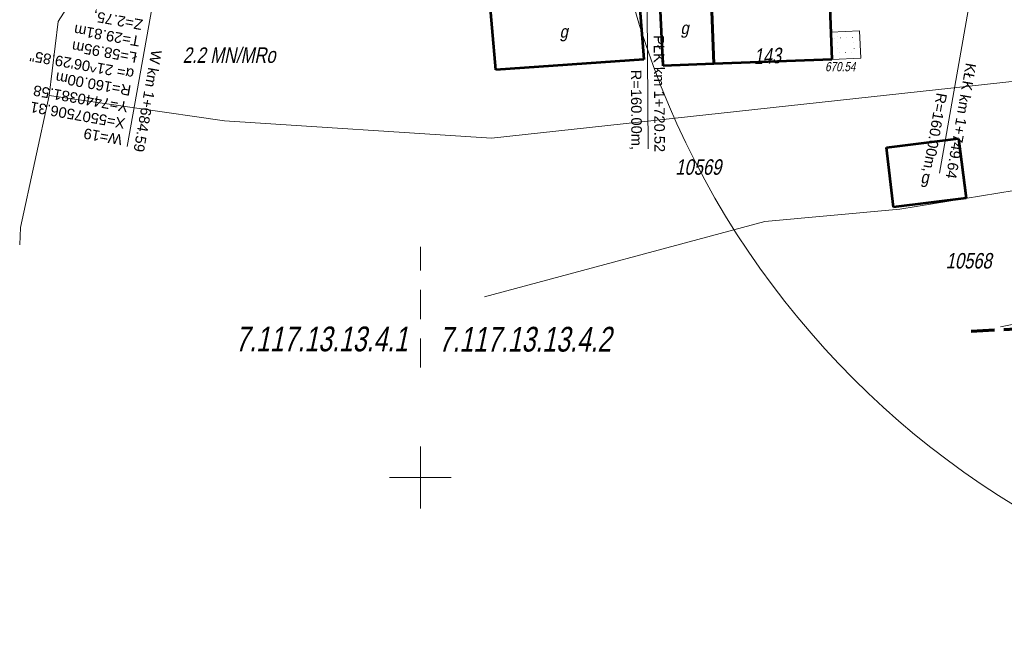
# Model space of a CAD drawing. Header units: metres. Extents: x 7168 to 12828, y 1523 to 3619.
# Tile 14 of 133: x 8432 to 8512, y 3414 to 3463. Entities that reach past the tile are written whole.
import ezdxf

# ---------------------------------------------------------------- set-up
doc = ezdxf.new("R2010")
doc.units = ezdxf.units.M
doc.linetypes.add('DGN Style 2', pattern=[3.921133, 2.35268, -1.568453])
doc.linetypes.add('DGN Style 3', pattern=[2.649063, 1.892188, -0.756875])
for name, color, linetype, lineweight in [('1_trasa opis', 1, 'Continuous', 0), ('211-numer działki ewidencyjnej', 7, 'Continuous', 0), ('219-działka ewidencyjna', 7, 'Continuous', 0), ('238-Punkt adresowy budynku', 250, 'Continuous', 0), ('312-budynek ewidencyjny', 7, 'Continuous', 0), ('312-oznaczenie budynku ewidencyjnego-Atr117', 7, 'Continuous', 0), ('EGBI - Wiatrołap', 7, 'Continuous', 0), ('MPZP', 8, 'Continuous', 0), ('PRZEBUDOWA SIECI', 1, 'DGN Style 2', 13), ('RTPW02', 98, 'Continuous', 0), ('Sekcja 2000 GODŁO', 250, 'Continuous', 0), ('Wstawianie ramki sekcyjnej z opisem', 250, 'Continuous', 0)]:
    doc.layers.add(name, color=color, linetype=linetype, lineweight=lineweight)
doc.styles.add('Opis 500', font='italic.shx', dxfattribs={"width": 0.75, "height": 1.2})
doc.styles.get("Standard").update_dxf_attribs({"font": 'arial.ttf'})
doc.styles.add('Style-Arial', font='arial.ttf')
doc.linetypes.add('E2', pattern='A,4.921575,["E2",Opis 500,S=1.2,R=0,X=0,Y=-0.5],0.078425,-1.460211,5', length=11.460211)

# ---------------------------------------------------------------- blocks, each defined once
blk = doc.blocks.new('RTPW02_1')
at = {"layer": 'RTPW02', "linetype": 'Continuous'}
h = blk.add_hatch(color=256, dxfattribs=at)
edge = h.paths.add_edge_path()
edge.add_arc((0, 0), 0.0045, 0, 360)

msp = doc.modelspace()

# ---------------------------------------------------------------- linework, layer by layer
at = {"layer": '1_trasa opis', "flags": 128}
for points in [[(8446.216, 3482.783), (8440.941, 3453.25)], [(8482.823, 3483.055), (8483.046, 3453.056)], [(8511.8, 3480.628), (8506.59, 3451.084)]]:
    msp.add_lwpolyline(points, dxfattribs=at)
at = {"layer": '219-działka ewidencyjna', "color": 3, "linetype": 'Continuous', "lineweight": 13, "true_color": 0x00ff00, "flags": 128}
for points in [[(8438.498, 3468.243), (8435.368, 3463.343)], [(8435.368, 3463.343), (8434.648, 3457.373)], [(8470.378, 3453.913), (8519.628, 3459.273)], [(8432.318, 3446.683), (8434.648, 3457.373)], [(8434.648, 3457.373), (8448.818, 3455.323)], [(8448.818, 3455.323), (8470.378, 3453.913)], [(8503.398, 3448.173), (8537.698, 3453.773)], [(8492.468, 3447.183), (8503.398, 3448.173)], [(8432.318, 3446.683), (8432.253, 3445.292)], [(8469.828, 3441.084), (8492.468, 3447.183)], [(8511.534, 3438.649), (8531.308, 3442.623)]]:
    msp.add_lwpolyline(points, dxfattribs=at)
at = {"layer": '312-budynek ewidencyjny', "color": 250, "linetype": 'Continuous', "lineweight": 53, "flags": 128}
for points in [[(8497.568, 3468.763), (8497.898, 3460.283)], [(8484.248, 3459.753), (8483.888, 3467.543)], [(8488.048, 3467.733), (8488.358, 3459.913)], [(8488.358, 3459.913), (8488.048, 3467.733)], [(8482.148, 3467.133), (8482.688, 3460.273)], [(8470.738, 3459.423), (8470.148, 3466.243)], [(8482.688, 3460.273), (8470.738, 3459.423)], [(8497.898, 3460.283), (8488.358, 3459.913)], [(8488.358, 3459.913), (8484.248, 3459.753)], [(8502.308, 3453.163), (8508.138, 3453.873)], [(8508.138, 3453.873), (8508.758, 3449.063)], [(8502.868, 3448.343), (8502.308, 3453.163)], [(8508.758, 3449.063), (8502.868, 3448.343)]]:
    msp.add_lwpolyline(points, dxfattribs=at)
at = {"layer": 'EGBI - Wiatrołap', "color": 250, "linetype": 'Continuous', "lineweight": 13}
for p, q in [((8498.072, 3462.002), (8498.082, 3462.003)), ((8498.322, 3462.159), (8498.322, 3462.169)), ((8498.572, 3462.022), (8498.582, 3462.022)), ((8499.071, 3462.041), (8499.081, 3462.041)), ((8499.571, 3462.06), (8499.581, 3462.061)), ((8498.342, 3461.659), (8498.342, 3461.669)), ((8498.363, 3461.159), (8498.362, 3461.169)), ((8499.68, 3461.654), (8499.68, 3461.644)), ((8499.702, 3461.155), (8499.703, 3461.145)), ((8498.519, 3460.807), (8498.509, 3460.806)), ((8499.019, 3460.826), (8499.009, 3460.826)), ((8499.518, 3460.845), (8499.508, 3460.845))]:
    msp.add_line(p, q, dxfattribs=at)
at = {"layer": 'EGBI - Wiatrołap', "color": 250, "linetype": 'Continuous', "lineweight": 13, "flags": 128}
msp.add_lwpolyline([(8497.808, 3462.493), (8500.138, 3462.583), (8500.238, 3460.373), (8497.898, 3460.283), (8497.808, 3462.493)], dxfattribs=at)
at = {"layer": 'MPZP', "linetype": 'DGN Style 3', "lineweight": 70, "flags": 128}
msp.add_lwpolyline([(8509.15, 3438.299), (8543.338, 3440.194), (8587.473, 3444.663), (8587.798, 3453.193), (8600.634, 3452.511), (8600.074, 3460.768), (8633.125, 3459.958)], dxfattribs=at)
at = {"layer": 'PRZEBUDOWA SIECI', "color": 6, "linetype": 'E2', "lineweight": 13}
msp.add_circle((8548.932, 3483.766), 69.722, dxfattribs=at)
at = {"layer": 'Sekcja 2000 GODŁO', "color": 18, "linetype": 'DGN Style 2', "lineweight": 13, "true_color": 0x000000, "flags": 128}
msp.add_lwpolyline([(8464.638, 3435.366), (8464.638, 3445.121)], dxfattribs=at)
at = {"layer": 'Wstawianie ramki sekcyjnej z opisem', "color": 0}
for p, q in [((8464.638, 3423.973), (8464.638, 3428.973)), ((8464.638, 3423.973), (8464.638, 3428.973)), ((8464.638, 3423.973), (8464.638, 3428.973)), ((8464.638, 3423.973), (8464.638, 3428.973)), ((8462.138, 3426.473), (8464.638, 3426.473)), ((8462.138, 3426.473), (8464.638, 3426.473)), ((8464.638, 3426.473), (8467.138, 3426.473)), ((8464.638, 3426.473), (8467.138, 3426.473))]:
    msp.add_line(p, q, dxfattribs=at)

# ---------------------------------------------------------------- block references
at = {"layer": 'RTPW02', "linetype": 'Continuous', "xscale": 10, "yscale": 10, "zscale": 10}
msp.add_blockref('RTPW02_1', (8497.938, 3460.283), dxfattribs=at)

# ---------------------------------------------------------------- texts
at = {"layer": '1_trasa opis', "insert": (8440.449, 3453.338), "char_height": 0.85, "attachment_point": 1, "rotation": 169.87223, "line_spacing_factor": 0.952941, "style": 'Style-Arial'}
msp.add_mtext('W=19\\PX=5507506.31\\PY=7440381.58\\PR=160.00m\\Pα= 21^ 06\'29.85"\\PŁ=58.95m\\PT=29.81m\\PZ=2.75,', dxfattribs=at)
at = {"layer": '1_trasa opis', "lineweight": 0, "char_height": 0.85, "style": 'Style-Arial'}
for s, insert, attachment_point, rotation, line_spacing_factor in [('PŁK km 1+720.52', (8483.546, 3452.776), 9, 270.42638, 1.305882), ('W km 1+684.59', (8441.433, 3452.879), 9, 259.87223, 1.305882), ('KŁK km 1+749.64', (8507.082, 3450.714), 9, 259.99904, 1.305882), ('R=160.00m,  ', (8482.547, 3452.952), 3, 270.42638, 0.601765), ('R=160.00m,  ', (8506.08, 3451.072), 3, 259.99904, 0.601765)]:
    msp.add_mtext(s, dxfattribs=dict(at, insert=insert, attachment_point=attachment_point, rotation=rotation, line_spacing_factor=line_spacing_factor))
at = {"layer": '211-numer działki ewidencyjnej', "color": 3, "linetype": 'Continuous', "lineweight": 13, "true_color": 0x00ff00, "char_height": 1.25, "attachment_point": 1, "line_spacing_factor": 0.6}
for s, insert in [('\\FKRENTZ_1250;\\Q12;\\H1x;\\W0.8;10569', (8485.238, 3452.203)), ('\\FKRENTZ_1250;\\Q12;\\H1x;\\W0.8;10568', (8507.095, 3444.626))]:
    msp.add_mtext(s, dxfattribs=dict(at, insert=insert))
at = {"layer": '238-Punkt adresowy budynku', "color": 0, "linetype": 'Continuous', "lineweight": 30, "insert": (8492.707, 3459.921), "char_height": 1.25, "attachment_point": 8, "rotation": 2.217, "line_spacing_factor": 0.6}
msp.add_mtext('\\FKRENTZ_1250;\\Q12;\\H1x;\\W0.79;143', dxfattribs=at)
at = {"layer": '312-oznaczenie budynku ewidencyjnego-Atr117', "color": 250, "char_height": 1, "attachment_point": 5, "line_spacing_factor": 0.6}
for insert in [(8476.23, 3462.386), (8486, 3462.676), (8505.39, 3450.606)]:
    msp.add_mtext('\\FKRENTZ_1250;\\Q12;\\H1x;\\W0.9;g', dxfattribs=dict(at, insert=insert))
at = {"layer": 'MPZP', "linetype": 'DGN Style 3', "lineweight": 30, "insert": (8445.429, 3459.983), "char_height": 1.25, "attachment_point": 7, "line_spacing_factor": 0.72}
msp.add_mtext('\\FKRENTZ_1250;\\Q12;\\H1x;\\W0.8;2.2 MN/MRo', dxfattribs=at)
at = {"layer": 'RTPW02', "linetype": 'Continuous', "insert": (8497.126, 3459.31), "char_height": 0.75, "attachment_point": 7, "line_spacing_factor": 0.72}
msp.add_mtext('\\FKRENTZ_1250;\\Q12;\\H1x;\\W0.8; 670.54', dxfattribs=at)
at = {"layer": 'Sekcja 2000 GODŁO', "color": 250, "linetype": 'Continuous', "lineweight": 13, "char_height": 2, "attachment_point": 5, "line_spacing_factor": 0.72}
for s, insert in [('\\FKRENTZ_1250;\\Q12;\\H1x;\\W0.75;7.117.13.13.4.1', (8456.65, 3437.668)), ('\\FKRENTZ_1250;\\Q12;\\H1x;\\W0.75;7.117.13.13.4.2', (8473.086, 3437.644))]:
    msp.add_mtext(s, dxfattribs=dict(at, insert=insert))

doc.saveas('drawing.dxf')
